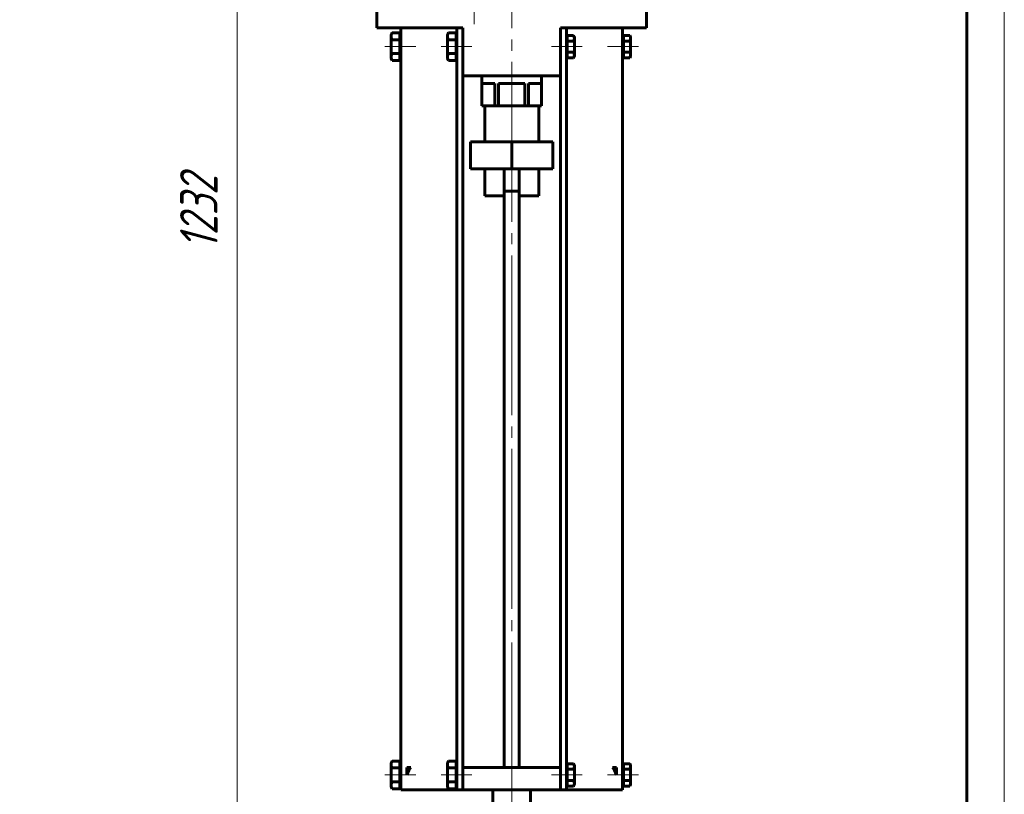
# Model space of a CAD drawing. Header units: millimetres. Extents: x -98 to 297, y 0 to 429.
# Tile 5 of 6: x 166 to 297, y 180 to 283. Entities that reach past the tile are written whole.
import ezdxf

# ---------------------------------------------------------------- set-up
doc = ezdxf.new("R2010")
doc.units = ezdxf.units.MM
for name, pattern in [('K5LT-1', [0]), ('K5LT_AXLED', [25.827431, 21.327431, -1.5, 1.5, -1.5]), ('K5LT_BASIC', [0]), ('K5LT_THIN', [0])]:
    doc.linetypes.add(name, pattern=pattern)
doc.layers.add('Системный слой', color=7, linetype='Continuous')
doc.layers.add('Системный слой (1)', color=7, linetype='Continuous', true_color=0x6c6c6c)
doc.styles.add('KDIMTEXTSTYLE', font='txt', dxfattribs={"width": 0.96, "oblique": 15, "height": 5})
doc.styles.add('KTEXTSTYLE', font='txt', dxfattribs={"width": 0.96, "height": 5})
doc.dimstyles.new('KDIMSTYLE (0.20)', dxfattribs={"dimtxt": 5, "dimasz": 1, "dimexe": 2, "dimexo": 0, "dimgap": 1, "dimtad": 1, "dimlfac": 5, "dimtxsty": 'KDIMTEXTSTYLE', "dimsah": 1, "dimcen": 0, "dimdle": 1, "dimadec": 0, "dimazin": 0, "dimtfac": 0.667, "dimtmove": 0, "dimatfit": 3, "dimfxl": 1, "dimtvp": 1, "dimtolj": 1, "dimtzin": 0, "dimarcsym": 0})

# ---------------------------------------------------------------- blocks, each defined once
blk = doc.blocks.new('D2')
at = {"layer": 'Системный слой (1)'}
for points in [[(67.19, 144.16), (67.84, 144.68), (62.83, 145.27), (67.52, 143.4)], [(134.55, 127.04), (129.87, 128.91), (130.19, 128.15), (129.54, 127.63)]]:
    blk.add_hatch(color=7, dxfattribs=at).paths.add_polyline_path(points)
at = {"layer": 'Системный слой (1)', "color": 7, "linetype": 'K5LT_THIN', "lineweight": 18, "true_color": 0xffffff}
for p, q in [((62.83, 145.27), (67.84, 144.68)), ((67.52, 143.4), (62.83, 145.27)), ((62.83, 145.27), (134.55, 127.04)), ((67.84, 144.68), (67.19, 144.16)), ((67.19, 144.16), (67.52, 143.4)), ((130.19, 128.15), (129.87, 128.91)), ((129.87, 128.91), (134.55, 127.04)), ((129.54, 127.63), (130.19, 128.15)), ((134.55, 127.04), (129.54, 127.63)), ((134.55, 127.04), (151.12, 122.82)), ((151.12, 122.82), (169.51, 122.82))]:
    blk.add_line(p, q, dxfattribs=at)
blk.add_arc((98.69, 136.15), 37, 162.6371, 172.0963, dxfattribs=at)
blk.add_arc((98.69, 136.15), 37, 162.6371, 172.0963, dxfattribs=at)
blk.add_wipeout([(153.12, 123.82), (153.12, 131.21), (166.93, 131.21), (166.93, 123.82)]).dxf.layer = 'Системный слой (1)'
at = {"layer": 'Системный слой (1)', "color": 7, "char_height": 5, "attachment_point": 1, "style": 'KTEXTSTYLE'}
for s, insert in [('\\fArial|b0|c204|p34;\\H5.0;\\W1.000;\\Q15;\\fGOST Type AU|b0|i0|c204|p34;\\Q15;\\W0.960;⌀', (153.12, 130.41)), ('\\fArial|b0|c204|p34;\\H5.0;\\W1.000;\\Q15;\\fGOST Type AU|b0|i0|c204|p34;\\Q15;\\W0.960;370', (156.43, 130.41))]:
    blk.add_mtext(s, dxfattribs=dict(at, insert=insert))
blk = doc.blocks.new('KDIMARROW_01')
at = {"layer": 'Системный слой'}
blk.add_hatch(color=0, dxfattribs=at).paths.add_polyline_path([(0, 0), (-5, 0.66), (-4.5, 0), (-5, -0.66)])
at = {"layer": 'Системный слой', "color": 0, "linetype": 'K5LT_THIN', "lineweight": 18}
for p, q in [((-4.5, 0), (-5, 0.66)), ((-5, 0.66), (0, 0)), ((0, 0), (-5, -0.66)), ((-5, -0.66), (-4.5, 0))]:
    blk.add_line(p, q, dxfattribs=at)
at = {"layer": 'Системный слой (1)', "color": 0, "linetype": 'K5LT_THIN', "lineweight": 18}
blk.add_line((98.69, 136.15), (98.49, 136.15), dxfattribs=at)
blk = doc.blocks.new('D3')
at = {"layer": 'Системный слой (1)'}
for points in [[(78.4, 150.77), (73.89, 153.04), (77.66, 149.68), (77.61, 150.51)], [(123.49, 119.27), (119.73, 122.63), (119.77, 121.8), (118.98, 121.54)]]:
    blk.add_hatch(color=7, dxfattribs=at).paths.add_polyline_path(points)
at = {"layer": 'Системный слой (1)', "color": 7, "linetype": 'K5LT_THIN', "lineweight": 18, "true_color": 0xffffff}
for p, q in [((73.89, 153.04), (78.4, 150.77)), ((77.66, 149.68), (73.89, 153.04)), ((73.89, 153.04), (123.49, 119.27)), ((78.4, 150.77), (77.61, 150.51)), ((77.61, 150.51), (77.66, 149.68)), ((119.77, 121.8), (119.73, 122.63)), ((119.73, 122.63), (123.49, 119.27)), ((118.98, 121.54), (119.77, 121.8)), ((123.49, 119.27), (118.98, 121.54)), ((123.49, 119.27), (137.7, 109.59)), ((137.7, 109.59), (159.13, 109.59))]:
    blk.add_line(p, q, dxfattribs=at)
blk.add_wipeout([(139.7, 110.59), (139.7, 117.97), (156.43, 117.97), (156.43, 110.59)]).dxf.layer = 'Системный слой (1)'
at = {"layer": 'Системный слой (1)', "color": 7, "insert": (139.7, 117.18), "char_height": 5, "attachment_point": 1, "style": 'KTEXTSTYLE'}
blk.add_mtext('\\fArial|b0|c204|p34;\\H5.0;\\W1.000;\\Q15;\\fGOST Type AU|b0|i0|c204|p34;\\Q15;\\W0.960;DN300', dxfattribs=at)
blk = doc.blocks.new('D5')
at = {"layer": 'Системный слой (1)'}
for points in [[(131.97, 157.45), (135.77, 160.76), (131.24, 158.54), (132.02, 158.27)], [(61.61, 111.55), (66.14, 113.77), (65.36, 114.04), (65.41, 114.86)]]:
    blk.add_hatch(color=7, dxfattribs=at).paths.add_polyline_path(points)
at = {"layer": 'Системный слой (1)', "color": 7, "linetype": 'K5LT_THIN', "lineweight": 18, "true_color": 0xffffff}
for p, q in [((135.77, 160.76), (146.11, 167.62)), ((146.11, 167.62), (164.1, 167.62)), ((61.61, 111.55), (135.77, 160.76)), ((131.24, 158.54), (135.77, 160.76)), ((135.77, 160.76), (131.97, 157.45)), ((132.02, 158.27), (131.24, 158.54)), ((131.97, 157.45), (132.02, 158.27)), ((61.61, 111.55), (65.41, 114.86)), ((65.41, 114.86), (65.36, 114.04)), ((66.14, 113.77), (61.61, 111.55)), ((65.36, 114.04), (66.14, 113.77))]:
    blk.add_line(p, q, dxfattribs=at)
blk.add_wipeout([(148.11, 168.62), (148.11, 176), (161.54, 176), (161.54, 168.62)]).dxf.layer = 'Системный слой (1)'
at = {"layer": 'Системный слой (1)', "color": 7, "char_height": 5, "attachment_point": 1, "style": 'KTEXTSTYLE'}
for s, insert in [('\\fArial|b0|c204|p34;\\H5.0;\\W1.000;\\Q15;\\fGOST Type AU|b0|i0|c204|p34;\\Q15;\\W0.960;⌀', (148.11, 175.21)), ('\\fArial|b0|c204|p34;\\H5.0;\\W1.000;\\Q15;\\fGOST Type AU|b0|i0|c204|p34;\\Q15;\\W0.960;445', (151.41, 175.21))]:
    blk.add_mtext(s, dxfattribs=dict(at, insert=insert))
blk = doc.blocks.new('U21')
at = {"layer": 'Системный слой (1)', "color": 30, "linetype": 'K5LT_AXLED', "lineweight": 18, "true_color": 0xff8000}
for q in [(226.29, 291.85), (221.79, 287.35), (230.79, 287.35), (226.29, 282.85)]:
    blk.add_line((226.29, 287.35), q, dxfattribs=at)
blk = doc.blocks.new('D8')
at = {"layer": 'Системный слой (1)'}
for points in [[(195.32, 377.55), (194.66, 382.55), (194, 377.55), (194.66, 378.05)], [(194.66, 136.15), (195.32, 141.15), (194.66, 140.65), (194, 141.15)]]:
    blk.add_hatch(color=7, dxfattribs=at).paths.add_polyline_path(points)
at = {"layer": 'Системный слой (1)', "color": 7, "linetype": 'K5LT_THIN', "lineweight": 18, "true_color": 0xffffff}
for p, q in [((215.29, 382.55), (192.66, 382.55)), ((194, 377.55), (194.66, 382.55)), ((194.66, 382.55), (195.32, 377.55)), ((194.66, 382.55), (194.66, 136.15)), ((194.66, 378.05), (194, 377.55)), ((195.32, 377.55), (194.66, 378.05)), ((194.66, 136.15), (194, 141.15)), ((194, 141.15), (194.66, 140.65)), ((194.66, 140.65), (195.32, 141.15)), ((195.32, 141.15), (194.66, 136.15)), ((226.19, 136.15), (192.66, 136.15))]:
    blk.add_line(p, q, dxfattribs=at)
blk.add_wipeout([(193.66, 252.76), (186.28, 252.76), (186.28, 265.43), (193.66, 265.43)]).dxf.layer = 'Системный слой (1)'
at = {"layer": 'Системный слой (1)', "color": 7, "insert": (187.07, 252.76), "char_height": 5, "attachment_point": 1, "rotation": 90, "style": 'KTEXTSTYLE'}
blk.add_mtext('\\fArial|b0|c204|p34;\\H5.0;\\W1.000;\\Q15;\\fGOST Type AU|b0|i0|c204|p34;\\Q15;\\W0.960;1232', dxfattribs=at)
blk = doc.blocks.new('U25')
at = {"color": 7, "linetype": 'K5LT_THIN', "lineweight": 18, "true_color": 0xffffff}
blk.add_line((297, 420), (297, 0), dxfattribs=at)
at = {"color": 143, "linetype": 'K5LT_BASIC', "lineweight": 60, "true_color": 0x33acca}
blk.add_line((292, 415), (292, 5), dxfattribs=at)

msp = doc.modelspace()

# ---------------------------------------------------------------- linework, layer by layer
at = {"layer": 'Системный слой (1)', "color": 143, "linetype": 'K5LT_BASIC', "lineweight": 60, "true_color": 0x33acca}
for p, q in [((213.2943, 282.355), (213.2943, 292.355)), ((249.2943, 282.355), (249.2943, 292.355)), ((215.2943, 282.355), (213.2943, 282.355)), ((215.2943, 282.355), (223.9943, 282.355)), ((223.9943, 282.355), (224.7943, 282.355)), ((238.5943, 282.355), (237.7943, 282.355)), ((238.5943, 282.355), (247.2943, 282.355)), ((249.2943, 282.355), (247.2943, 282.355)), ((215.3572, 281.7025), (215.2143, 281.455)), ((215.2143, 281.455), (215.2143, 281.2406)), ((215.2143, 281.2406), (215.2143, 279.855)), ((216.3743, 281.7025), (215.3572, 281.7025)), ((216.3743, 281.7025), (216.3743, 281.2406)), ((216.4943, 281.455), (216.3743, 281.455)), ((216.3743, 281.2406), (216.3743, 280.7787)), ((222.8572, 281.7025), (222.7143, 281.455)), ((222.7143, 281.455), (222.7143, 281.2406)), ((222.7143, 281.2406), (222.7143, 279.855)), ((223.8743, 281.7025), (222.8572, 281.7025)), ((223.8743, 281.7025), (223.8743, 281.2406)), ((223.9943, 281.455), (223.8743, 281.455)), ((223.8743, 281.2406), (223.8743, 280.7787)), ((238.5943, 281.155), (238.7143, 281.155)), ((238.7143, 281.3561), (238.7143, 280.9808)), ((238.7143, 281.3561), (239.5382, 281.3561)), ((239.5382, 281.3561), (239.6543, 281.155)), ((239.6543, 281.155), (239.6543, 280.9808)), ((246.0943, 281.155), (246.2143, 281.155)), ((246.2143, 281.3561), (246.2143, 280.9808)), ((246.2143, 281.3561), (247.0382, 281.3561)), ((247.0382, 281.3561), (247.1543, 281.155)), ((247.1543, 281.155), (247.1543, 280.9808)), ((215.2143, 279.855), (215.2143, 278.4693)), ((216.3743, 280.7787), (215.3572, 280.7787)), ((216.3743, 280.7787), (216.3743, 279.855)), ((216.3743, 279.855), (216.3743, 278.9312)), ((222.7143, 279.855), (222.7143, 278.4693)), ((223.8743, 280.7787), (222.8572, 280.7787)), ((223.8743, 280.7787), (223.8743, 279.855)), ((223.8743, 279.855), (223.8743, 278.9312)), ((238.7143, 280.9808), (238.7143, 280.6055)), ((238.7143, 280.6055), (238.7143, 279.855)), ((238.7143, 280.6055), (239.5382, 280.6055)), ((238.7143, 279.855), (238.7143, 279.1044)), ((239.6543, 280.9808), (239.6543, 279.855)), ((239.6543, 279.855), (239.6543, 278.7292)), ((246.2143, 280.9808), (246.2143, 280.6055)), ((246.2143, 280.6055), (246.2143, 279.855)), ((246.2143, 280.6055), (247.0382, 280.6055)), ((246.2143, 279.855), (246.2143, 279.1044)), ((247.1543, 280.9808), (247.1543, 279.855)), ((247.1543, 279.855), (247.1543, 278.7292)), ((215.2143, 278.4693), (215.2143, 278.255)), ((216.3743, 278.9312), (215.3572, 278.9312)), ((216.3743, 278.9312), (216.3743, 278.4693)), ((216.3743, 278.4693), (216.3743, 278.0075)), ((222.7143, 278.4693), (222.7143, 278.255)), ((223.8743, 278.9312), (222.8572, 278.9312)), ((223.8743, 278.9312), (223.8743, 278.4693)), ((223.8743, 278.4693), (223.8743, 278.0075)), ((238.5943, 278.555), (238.7143, 278.555)), ((238.7143, 279.1044), (239.5382, 279.1044)), ((238.7143, 279.1044), (238.7143, 278.7292)), ((238.7143, 278.7292), (238.7143, 278.3539)), ((239.5382, 278.3539), (239.6543, 278.555)), ((239.6543, 278.7292), (239.6543, 278.555)), ((246.0943, 278.555), (246.2143, 278.555)), ((246.2143, 279.1044), (246.2143, 278.7292)), ((246.2143, 279.1044), (247.0382, 279.1044)), ((246.2143, 278.7292), (246.2143, 278.3539)), ((247.0382, 278.3539), (247.1543, 278.555)), ((247.1543, 278.7292), (247.1543, 278.555)), ((215.3572, 278.0075), (215.2143, 278.255)), ((216.3743, 278.0075), (215.3572, 278.0075)), ((216.4943, 278.255), (216.3743, 278.255)), ((222.8572, 278.0075), (222.7143, 278.255)), ((223.8743, 278.0075), (222.8572, 278.0075)), ((223.9943, 278.255), (223.8743, 278.255)), ((238.7143, 278.3539), (239.5382, 278.3539)), ((246.2143, 278.3539), (247.0382, 278.3539)), ((224.7943, 275.955), (237.7943, 275.955)), ((227.2943, 271.955), (227.2943, 275.955)), ((235.2943, 271.955), (235.2943, 275.955)), ((227.3048, 271.955), (227.3048, 274.955)), ((227.3048, 274.955), (229.0484, 274.955)), ((229.0484, 271.955), (229.0484, 274.955)), ((229.5507, 274.955), (231.2943, 274.955)), ((229.5507, 271.955), (229.5507, 274.955)), ((231.2943, 274.955), (233.0378, 274.955)), ((233.0378, 271.955), (233.0378, 274.955)), ((233.5402, 274.955), (235.2837, 274.955)), ((233.5402, 271.955), (233.5402, 274.955)), ((235.2837, 271.955), (235.2837, 274.955)), ((227.2943, 271.955), (227.3048, 271.955)), ((227.3048, 271.955), (228.1766, 271.955)), ((227.6943, 267.155), (227.6943, 271.955)), ((228.1766, 271.955), (229.0484, 271.955)), ((229.0484, 271.955), (229.5507, 271.955)), ((229.5507, 271.955), (231.2943, 271.955)), ((231.2943, 271.955), (233.0378, 271.955)), ((233.0378, 271.955), (233.5402, 271.955)), ((233.5402, 271.955), (234.412, 271.955)), ((234.412, 271.955), (235.2837, 271.955)), ((234.8943, 267.155), (234.8943, 271.955)), ((235.2837, 271.955), (235.2943, 271.955)), ((225.7943, 263.555), (225.7943, 267.155)), ((225.7943, 267.155), (231.2943, 267.155)), ((231.2943, 263.555), (231.2943, 267.155)), ((231.2943, 267.155), (236.7943, 267.155)), ((236.7943, 263.555), (236.7943, 267.155)), ((225.7943, 263.555), (231.2943, 263.555)), ((227.6943, 259.955), (227.6943, 263.555)), ((230.2943, 260.555), (230.2943, 263.555)), ((231.2943, 263.555), (236.7943, 263.555)), ((232.2943, 260.555), (232.2943, 263.555)), ((234.8943, 259.955), (234.8943, 263.555)), ((232.2943, 260.555), (230.2943, 260.555)), ((227.6943, 259.955), (230.2943, 259.955)), ((232.2943, 259.955), (234.8943, 259.955))]:
    msp.add_line(p, q, dxfattribs=at)
at = {"layer": 'Системный слой (1)', "color": 30, "linetype": 'K5LT_AXLED', "lineweight": 18, "true_color": 0xff8000}
for p, q in [((225.9943, 279.855), (221.8743, 279.855)), ((240.7143, 279.855), (236.5943, 279.855)), ((248.2143, 279.855), (244.0943, 279.855))]:
    msp.add_line(p, q, dxfattribs=at)
at = {"layer": 'Системный слой (1)', "color": 143, "linetype": 'K5LT_BASIC', "lineweight": 60, "true_color": 0x33acca}
for points, knots in [([(215.3572, 281.7025), (215.3382, 281.6696), (215.301, 281.5997), (215.2615, 281.5048), (215.2354, 281.4176), (215.2206, 281.3437), (215.215, 281.2844), (215.2143, 281.2505), (215.2143, 281.2406)], [0, 0, 0, 0, 1.97363156, 4.15995945, 5.5817399, 7.04511177, 8.43464385, 9, 9, 9, 9]), ([(215.2143, 281.2406), (215.2143, 281.2123), (215.2176, 281.1576), (215.2325, 281.0743), (215.2541, 281), (215.2921, 280.9001), (215.3278, 280.8296), (215.3572, 280.7787)], [0, 0, 0, 0, 1.44740223, 2.79972062, 4.28007379, 5.29108611, 8, 8, 8, 8]), ([(222.8572, 281.7025), (222.8382, 281.6696), (222.801, 281.5997), (222.7615, 281.5048), (222.7354, 281.4176), (222.7206, 281.3437), (222.715, 281.2844), (222.7143, 281.2505), (222.7143, 281.2406)], [0, 0, 0, 0, 1.97363156, 4.15995945, 5.5817399, 7.04511177, 8.43464385, 9, 9, 9, 9]), ([(222.7143, 281.2406), (222.7143, 281.2123), (222.7176, 281.1576), (222.7325, 281.0743), (222.7541, 281), (222.7921, 280.9001), (222.8278, 280.8296), (222.8572, 280.7787)], [0, 0, 0, 0, 1.44740223, 2.79972062, 4.28007379, 5.29108611, 8, 8, 8, 8]), ([(239.5382, 281.3561), (239.5536, 281.3293), (239.5766, 281.2861), (239.6035, 281.2253), (239.6212, 281.1777), (239.6357, 281.1286), (239.6472, 281.0761), (239.6532, 281.0255), (239.6543, 280.9928), (239.6543, 280.9808)], [0, 0, 0, 0, 2.19292398, 3.51825832, 4.90426476, 6.00979902, 7.4227334, 9.05858362, 10, 10, 10, 10]), ([(247.0382, 281.3561), (247.0536, 281.3293), (247.0766, 281.2861), (247.1035, 281.2253), (247.1212, 281.1777), (247.1357, 281.1286), (247.1472, 281.0761), (247.1532, 281.0255), (247.1543, 280.9928), (247.1543, 280.9808)], [0, 0, 0, 0, 2.19292398, 3.51825832, 4.90426476, 6.00979902, 7.4227334, 9.05858362, 10, 10, 10, 10]), ([(239.6543, 280.9808), (239.6543, 280.9578), (239.6515, 280.9134), (239.6395, 280.8457), (239.6224, 280.7869), (239.5918, 280.7057), (239.5629, 280.6484), (239.5382, 280.6055)], [0, 0, 0, 0, 1.44740223, 2.79972062, 4.28007379, 5.18836903, 8, 8, 8, 8]), ([(247.1543, 280.9808), (247.1543, 280.9578), (247.1515, 280.9134), (247.1395, 280.8457), (247.1224, 280.7869), (247.0918, 280.7057), (247.0629, 280.6484), (247.0382, 280.6055)], [0, 0, 0, 0, 1.44740223, 2.79972062, 4.28007379, 5.18836903, 8, 8, 8, 8]), ([(215.3572, 278.9312), (215.3382, 278.8983), (215.301, 278.8284), (215.2615, 278.7335), (215.2354, 278.6464), (215.2206, 278.5725), (215.215, 278.5131), (215.2143, 278.4792), (215.2143, 278.4693)], [0, 0, 0, 0, 1.97363156, 4.15995945, 5.5817399, 7.04511177, 8.43464385, 9, 9, 9, 9]), ([(215.2143, 278.4693), (215.2143, 278.441), (215.2176, 278.3863), (215.2325, 278.303), (215.2541, 278.2287), (215.2921, 278.1288), (215.3278, 278.0583), (215.3572, 278.0075)], [0, 0, 0, 0, 1.44740223, 2.79972062, 4.28007379, 5.29108611, 8, 8, 8, 8]), ([(222.8572, 278.9312), (222.8382, 278.8983), (222.801, 278.8284), (222.7615, 278.7335), (222.7354, 278.6464), (222.7206, 278.5725), (222.715, 278.5131), (222.7143, 278.4792), (222.7143, 278.4693)], [0, 0, 0, 0, 1.97363156, 4.15995945, 5.5817399, 7.04511177, 8.43464385, 9, 9, 9, 9]), ([(222.7143, 278.4693), (222.7143, 278.441), (222.7176, 278.3863), (222.7325, 278.303), (222.7541, 278.2287), (222.7921, 278.1288), (222.8278, 278.0583), (222.8572, 278.0075)], [0, 0, 0, 0, 1.44740223, 2.79972062, 4.28007379, 5.29108611, 8, 8, 8, 8]), ([(239.5382, 279.1044), (239.5536, 279.0777), (239.5766, 279.0345), (239.6035, 278.9737), (239.6212, 278.926), (239.6357, 278.8769), (239.6472, 278.8245), (239.6532, 278.7739), (239.6543, 278.7411), (239.6543, 278.7292)], [0, 0, 0, 0, 2.19292398, 3.51825832, 4.90426476, 6.00979902, 7.4227334, 9.05858362, 10, 10, 10, 10]), ([(239.6543, 278.7292), (239.6543, 278.7061), (239.6515, 278.6617), (239.6395, 278.594), (239.6224, 278.5352), (239.5918, 278.4541), (239.5629, 278.3968), (239.5382, 278.3539)], [0, 0, 0, 0, 1.44740223, 2.79972062, 4.28007379, 5.18836903, 8, 8, 8, 8]), ([(247.0382, 279.1044), (247.0536, 279.0777), (247.0766, 279.0345), (247.1035, 278.9737), (247.1212, 278.926), (247.1357, 278.8769), (247.1472, 278.8245), (247.1532, 278.7739), (247.1543, 278.7411), (247.1543, 278.7292)], [0, 0, 0, 0, 2.19292398, 3.51825832, 4.90426476, 6.00979902, 7.4227334, 9.05858362, 10, 10, 10, 10]), ([(247.1543, 278.7292), (247.1543, 278.7061), (247.1515, 278.6617), (247.1395, 278.594), (247.1224, 278.5352), (247.0918, 278.4541), (247.0629, 278.3968), (247.0382, 278.3539)], [0, 0, 0, 0, 1.44740223, 2.79972062, 4.28007379, 5.18836903, 8, 8, 8, 8])]:
    msp.add_open_spline(points, degree=3, knots=knots, dxfattribs=at)
at = {"layer": 'Системный слой (1)', "color": 7, "linetype": 'K5LT-1'}
for points, knots in [([(215.3572, 280.7787), (215.3515, 280.7592), (215.3372, 280.7082), (215.3113, 280.6098), (215.2795, 280.4726), (215.2528, 280.329), (215.2342, 280.1952), (215.2247, 280.1009), (215.2193, 280.0254), (215.2164, 279.9686), (215.2147, 279.9117), (215.2143, 279.8739), (215.2143, 279.855)], [0, 0, 0, 0, 1.43286195, 3.72544107, 7.16430976, 11.33828068, 14.00371051, 16.66914034, 18.00185526, 19.33457017, 20.66728509, 22, 22, 22, 22]), ([(215.2143, 279.855), (215.2143, 279.8292), (215.215, 279.7776), (215.2182, 279.7), (215.2236, 279.6226), (215.2329, 279.526), (215.2483, 279.4105), (215.2755, 279.2561), (215.3116, 279.0961), (215.3426, 278.9817), (215.3572, 278.9312)], [0, 0, 0, 0, 1.81846407, 3.63692813, 5.4553922, 7.27385627, 10.46569137, 13.65752648, 18.30421618, 22, 22, 22, 22]), ([(222.8572, 280.7787), (222.8515, 280.7592), (222.8372, 280.7082), (222.8113, 280.6098), (222.7795, 280.4726), (222.7528, 280.329), (222.7342, 280.1952), (222.7247, 280.1009), (222.7193, 280.0254), (222.7164, 279.9686), (222.7147, 279.9117), (222.7143, 279.8739), (222.7143, 279.855)], [0, 0, 0, 0, 1.43286195, 3.72544107, 7.16430976, 11.33828068, 14.00371051, 16.66914034, 18.00185526, 19.33457017, 20.66728509, 22, 22, 22, 22]), ([(222.7143, 279.855), (222.7143, 279.8292), (222.715, 279.7776), (222.7182, 279.7), (222.7236, 279.6226), (222.7329, 279.526), (222.7483, 279.4105), (222.7755, 279.2561), (222.8116, 279.0961), (222.8426, 278.9817), (222.8572, 278.9312)], [0, 0, 0, 0, 1.81846407, 3.63692813, 5.4553922, 7.27385627, 10.46569137, 13.65752648, 18.30421618, 22, 22, 22, 22]), ([(239.5382, 280.6055), (239.5427, 280.5896), (239.5544, 280.5482), (239.5755, 280.4682), (239.6013, 280.3568), (239.6229, 280.2401), (239.6381, 280.1314), (239.6458, 280.0548), (239.6502, 279.9934), (239.6525, 279.9473), (239.654, 279.9011), (239.6543, 279.8703), (239.6543, 279.855)], [0, 0, 0, 0, 1.43286195, 3.72544107, 7.16430976, 11.33828068, 14.00371051, 16.66914034, 18.00185526, 19.33457017, 20.66728509, 22, 22, 22, 22]), ([(239.6543, 279.855), (239.6543, 279.8341), (239.6537, 279.7921), (239.651, 279.729), (239.6467, 279.6662), (239.6391, 279.5877), (239.6266, 279.4938), (239.6045, 279.3684), (239.5752, 279.2384), (239.55, 279.1454), (239.5382, 279.1044)], [0, 0, 0, 0, 1.81846407, 3.63692813, 5.4553922, 7.27385627, 10.46569137, 13.65752648, 18.30421618, 22, 22, 22, 22]), ([(247.0382, 280.6055), (247.0427, 280.5896), (247.0544, 280.5482), (247.0755, 280.4682), (247.1013, 280.3568), (247.1229, 280.2401), (247.1381, 280.1314), (247.1458, 280.0548), (247.1502, 279.9934), (247.1525, 279.9473), (247.154, 279.9011), (247.1543, 279.8703), (247.1543, 279.855)], [0, 0, 0, 0, 1.43286195, 3.72544107, 7.16430976, 11.33828068, 14.00371051, 16.66914034, 18.00185526, 19.33457017, 20.66728509, 22, 22, 22, 22]), ([(247.1543, 279.855), (247.1543, 279.8341), (247.1537, 279.7921), (247.151, 279.729), (247.1467, 279.6662), (247.1391, 279.5877), (247.1266, 279.4938), (247.1045, 279.3684), (247.0752, 279.2384), (247.05, 279.1454), (247.0382, 279.1044)], [0, 0, 0, 0, 1.81846407, 3.63692813, 5.4553922, 7.27385627, 10.46569137, 13.65752648, 18.30421618, 22, 22, 22, 22])]:
    msp.add_open_spline(points, degree=3, knots=knots, dxfattribs=at)

# ---------------------------------------------------------------- block references
at = {"layer": 'Системный слой (1)'}
msp.add_blockref('U21', (0, 0), dxfattribs=at)

# ---------------------------------------------------------------- dimensions: what is measured, and where the dimension line sits
at = {"layer": 'Системный слой (1)', "color": 7}
dim = msp.add_diameter_dim_2p(p1=(-80.6034, 181.7452), p2=(277.9857, 90.5648), dimstyle='KDIMSTYLE (0.20)', override={"dimtih": 1, "dimtoh": 1, "dimpost": '\\fGOST Type AU|b0|c204|p34;\\H5.0;\\W0.960;\\Q15;<>', "dimblk1": 'KDIMARROW_01', "dimblk2": 'KDIMARROW_01', "dimclrt": 7, "dimtol": 1, "dimtp": 0, "dimtm": 0, "dimtdec": 5, "dimtmove": 1, "dimatfit": 2, "dimtolj": 1}, dxfattribs=at)
dim.commit()
dim.dimension.update_dxf_attribs({"geometry": 'D2', "text_midpoint": (153.1189, 122.8239), "dimtype": 163})

# ---------------------------------------------------------------- next in the draw order: dimensions: what is measured, and where the dimension line sits
dim = msp.add_diameter_dim_2p(p1=(-25.2914, 220.5844), p2=(222.6737, 51.7256), dimstyle='KDIMSTYLE (0.20)', override={"dimtih": 1, "dimtoh": 1, "dimpost": '\\fGOST Type AU|b0|c204|p34;\\H5.0;\\W0.960;\\Q15;<>', "dimblk1": 'KDIMARROW_01', "dimblk2": 'KDIMARROW_01', "dimclrt": 7, "dimtol": 1, "dimtp": 0, "dimtm": 0, "dimtdec": 5, "dimtmove": 1, "dimatfit": 2, "dimtolj": 1}, dxfattribs=at)
dim.commit()
dim.dimension.update_dxf_attribs({"geometry": 'D3', "text_midpoint": (139.6987, 109.5917), "dimtype": 163})

# ---------------------------------------------------------------- next in the draw order: dimensions: what is measured, and where the dimension line sits
dim = msp.add_diameter_dim_2p(p1=(-86.7002, 13.1253), p2=(284.0825, 259.1847), dimstyle='KDIMSTYLE (0.20)', override={"dimtih": 1, "dimtoh": 1, "dimpost": '\\fGOST Type AU|b0|c204|p34;\\H5.0;\\W0.960;\\Q15;<>', "dimblk1": 'KDIMARROW_01', "dimblk2": 'KDIMARROW_01', "dimclrt": 7, "dimtol": 1, "dimtp": 0, "dimtm": 0, "dimtdec": 5, "dimtmove": 1, "dimatfit": 2, "dimtolj": 1}, dxfattribs=at)
dim.commit()
dim.dimension.update_dxf_attribs({"geometry": 'D5', "text_midpoint": (148.1071, 167.6212), "dimtype": 163})

# ---------------------------------------------------------------- next in the draw order: linework, layer by layer
at = {"layer": 'Системный слой (1)', "color": 30, "linetype": 'K5LT_AXLED', "lineweight": 18, "true_color": 0xff8000}
for p, q in [((231.2943, 101.5172), (231.2943, 384.555)), ((218.4943, 182.655), (214.3743, 182.655)), ((225.9943, 182.655), (221.8743, 182.655)), ((240.7143, 182.655), (236.5943, 182.655)), ((248.2143, 182.655), (244.0943, 182.655))]:
    msp.add_line(p, q, dxfattribs=at)
at = {"layer": 'Системный слой (1)', "color": 143, "linetype": 'K5LT_BASIC', "lineweight": 60, "true_color": 0x33acca}
for p, q in [((216.4943, 282.355), (216.4943, 180.655)), ((223.9943, 282.355), (223.9943, 180.655)), ((224.7943, 282.355), (224.7943, 183.655)), ((237.7943, 282.355), (237.7943, 183.655)), ((238.5943, 282.355), (238.5943, 180.655)), ((246.0943, 282.355), (246.0943, 180.655)), ((230.2943, 183.655), (230.2943, 260.555)), ((232.2943, 183.655), (232.2943, 260.555)), ((215.3572, 184.5025), (215.2143, 184.255)), ((215.2143, 184.255), (215.2143, 184.0406)), ((215.2143, 184.0406), (215.2143, 182.655)), ((216.3743, 184.5025), (215.3572, 184.5025)), ((216.3743, 184.5025), (216.3743, 184.0406)), ((216.4943, 184.255), (216.3743, 184.255)), ((216.3743, 184.0406), (216.3743, 183.5787)), ((222.8572, 184.5025), (222.7143, 184.255)), ((222.7143, 184.255), (222.7143, 184.0406)), ((222.7143, 184.0406), (222.7143, 182.655)), ((223.8743, 184.5025), (222.8572, 184.5025)), ((223.8743, 184.5025), (223.8743, 184.0406)), ((223.9943, 184.255), (223.8743, 184.255)), ((223.8743, 184.0406), (223.8743, 183.5787)), ((238.5943, 183.955), (238.7143, 183.955)), ((238.7143, 184.1561), (238.7143, 183.7808)), ((238.7143, 184.1561), (239.5382, 184.1561)), ((239.5382, 184.1561), (239.6543, 183.955)), ((239.6543, 183.955), (239.6543, 183.7808)), ((246.0943, 183.955), (246.2143, 183.955)), ((246.2143, 184.1561), (247.0382, 184.1561)), ((246.2143, 184.1561), (246.2143, 183.7808)), ((247.0382, 184.1561), (247.1543, 183.955)), ((247.1543, 183.955), (247.1543, 183.7808)), ((215.2143, 182.655), (215.2143, 181.2693)), ((216.3743, 183.5787), (215.3572, 183.5787)), ((216.3743, 183.5787), (216.3743, 182.655)), ((216.3743, 182.655), (216.3743, 181.7312)), ((217.2943, 182.6503), (217.2943, 183.655)), ((217.2943, 183.655), (217.8597, 183.655)), ((222.7143, 182.655), (222.7143, 181.2693)), ((223.8743, 183.5787), (222.8572, 183.5787)), ((223.8743, 183.5787), (223.8743, 182.655)), ((223.8743, 182.655), (223.8743, 181.7312)), ((224.7943, 180.655), (224.7943, 183.655)), ((224.7943, 183.655), (237.7943, 183.655)), ((237.7943, 180.655), (237.7943, 183.655)), ((238.7143, 183.7808), (238.7143, 183.4055)), ((238.7143, 183.4055), (239.5382, 183.4055)), ((238.7143, 183.4055), (238.7143, 182.655)), ((238.7143, 182.655), (238.7143, 181.9044)), ((239.6543, 183.7808), (239.6543, 182.655)), ((239.6543, 182.655), (239.6543, 181.5292)), ((244.7288, 183.655), (245.2943, 183.655)), ((245.2943, 182.6503), (245.2943, 183.655)), ((246.2143, 183.7808), (246.2143, 183.4055)), ((246.2143, 183.4055), (247.0382, 183.4055)), ((246.2143, 183.4055), (246.2143, 182.655)), ((246.2143, 182.655), (246.2143, 181.9044)), ((247.1543, 183.7808), (247.1543, 182.655)), ((247.1543, 182.655), (247.1543, 181.5292)), ((215.2143, 181.2693), (215.2143, 181.055)), ((216.3743, 181.7312), (215.3572, 181.7312)), ((216.3743, 181.7312), (216.3743, 181.2693)), ((216.3743, 181.2693), (216.3743, 180.8075)), ((222.7143, 181.2693), (222.7143, 181.055)), ((223.8743, 181.7312), (222.8572, 181.7312)), ((223.8743, 181.7312), (223.8743, 181.2693)), ((223.8743, 181.2693), (223.8743, 180.8075)), ((238.5943, 181.355), (238.7143, 181.355)), ((238.7143, 181.9044), (238.7143, 181.5292)), ((238.7143, 181.9044), (239.5382, 181.9044)), ((238.7143, 181.5292), (238.7143, 181.1539)), ((239.5382, 181.1539), (239.6543, 181.355)), ((239.6543, 181.5292), (239.6543, 181.355)), ((246.0943, 181.355), (246.2143, 181.355)), ((246.2143, 181.9044), (246.2143, 181.5292)), ((246.2143, 181.9044), (247.0382, 181.9044)), ((246.2143, 181.5292), (246.2143, 181.1539)), ((247.0382, 181.1539), (247.1543, 181.355)), ((247.1543, 181.5292), (247.1543, 181.355)), ((215.3572, 180.8075), (215.2143, 181.055)), ((216.3743, 180.8075), (215.3572, 180.8075)), ((216.4943, 181.055), (216.3743, 181.055)), ((218.2943, 180.655), (216.4943, 180.655)), ((223.7943, 180.655), (218.2943, 180.655)), ((222.8572, 180.8075), (222.7143, 181.055)), ((223.8743, 180.8075), (222.8572, 180.8075)), ((223.9943, 180.655), (223.7943, 180.655)), ((223.9943, 181.055), (223.8743, 181.055)), ((223.9943, 180.655), (224.7943, 180.655)), ((224.7943, 180.655), (237.7943, 180.655)), ((228.7943, 180.655), (228.7943, 150.6372)), ((233.7943, 180.655), (233.7943, 150.6372)), ((238.5943, 180.655), (237.7943, 180.655)), ((238.5943, 180.655), (238.7943, 180.655)), ((238.7143, 181.1539), (239.5382, 181.1539)), ((238.7943, 180.655), (244.2943, 180.655)), ((244.2943, 180.655), (246.0943, 180.655)), ((246.2143, 181.1539), (247.0382, 181.1539))]:
    msp.add_line(p, q, dxfattribs=at)
for centre, start_param, end_param in [((218.2943, 176.6376), 3.38541865, 3.73062362), ((244.2943, 176.6376), -3.73062362, -3.38541865)]:
    msp.add_ellipse(centre, major_axis=(0, -7.2313), ratio=0.24891952, start_param=start_param, end_param=end_param, dxfattribs=at)
for points, knots in [([(215.3572, 184.5025), (215.3382, 184.4696), (215.301, 184.3997), (215.2615, 184.3048), (215.2354, 184.2176), (215.2206, 184.1437), (215.215, 184.0844), (215.2143, 184.0505), (215.2143, 184.0406)], [0, 0, 0, 0, 1.97363156, 4.15995945, 5.5817399, 7.04511177, 8.43464385, 9, 9, 9, 9]), ([(215.2143, 184.0406), (215.2143, 184.0123), (215.2176, 183.9576), (215.2325, 183.8743), (215.2541, 183.8), (215.2921, 183.7001), (215.3278, 183.6296), (215.3572, 183.5787)], [0, 0, 0, 0, 1.44740223, 2.79972062, 4.28007379, 5.29108611, 8, 8, 8, 8]), ([(222.8572, 184.5025), (222.8382, 184.4696), (222.801, 184.3997), (222.7615, 184.3048), (222.7354, 184.2176), (222.7206, 184.1437), (222.715, 184.0844), (222.7143, 184.0505), (222.7143, 184.0406)], [0, 0, 0, 0, 1.97363156, 4.15995945, 5.5817399, 7.04511177, 8.43464385, 9, 9, 9, 9]), ([(222.7143, 184.0406), (222.7143, 184.0123), (222.7176, 183.9576), (222.7325, 183.8743), (222.7541, 183.8), (222.7921, 183.7001), (222.8278, 183.6296), (222.8572, 183.5787)], [0, 0, 0, 0, 1.44740223, 2.79972062, 4.28007379, 5.29108611, 8, 8, 8, 8]), ([(239.5382, 184.1561), (239.5536, 184.1293), (239.5766, 184.0861), (239.6035, 184.0253), (239.6212, 183.9777), (239.6357, 183.9286), (239.6472, 183.8761), (239.6532, 183.8255), (239.6543, 183.7928), (239.6543, 183.7808)], [0, 0, 0, 0, 2.19292398, 3.51825832, 4.90426476, 6.00979902, 7.4227334, 9.05858362, 10, 10, 10, 10]), ([(247.0382, 184.1561), (247.0536, 184.1293), (247.0766, 184.0861), (247.1035, 184.0253), (247.1212, 183.9777), (247.1357, 183.9286), (247.1472, 183.8761), (247.1532, 183.8255), (247.1543, 183.7928), (247.1543, 183.7808)], [0, 0, 0, 0, 2.19292398, 3.51825832, 4.90426476, 6.00979902, 7.4227334, 9.05858362, 10, 10, 10, 10]), ([(239.6543, 183.7808), (239.6543, 183.7578), (239.6515, 183.7134), (239.6395, 183.6457), (239.6224, 183.5869), (239.5918, 183.5057), (239.5629, 183.4484), (239.5382, 183.4055)], [0, 0, 0, 0, 1.44740223, 2.79972062, 4.28007379, 5.18836903, 8, 8, 8, 8]), ([(247.1543, 183.7808), (247.1543, 183.7578), (247.1515, 183.7134), (247.1395, 183.6457), (247.1224, 183.5869), (247.0918, 183.5057), (247.0629, 183.4484), (247.0382, 183.4055)], [0, 0, 0, 0, 1.44740223, 2.79972062, 4.28007379, 5.18836903, 8, 8, 8, 8]), ([(215.3572, 181.7312), (215.3382, 181.6983), (215.301, 181.6284), (215.2615, 181.5335), (215.2354, 181.4464), (215.2206, 181.3725), (215.215, 181.3131), (215.2143, 181.2792), (215.2143, 181.2693)], [0, 0, 0, 0, 1.97363156, 4.15995945, 5.5817399, 7.04511177, 8.43464385, 9, 9, 9, 9]), ([(215.2143, 181.2693), (215.2143, 181.241), (215.2176, 181.1863), (215.2325, 181.103), (215.2541, 181.0287), (215.2921, 180.9288), (215.3278, 180.8583), (215.3572, 180.8075)], [0, 0, 0, 0, 1.44740223, 2.79972062, 4.28007379, 5.29108611, 8, 8, 8, 8]), ([(222.8572, 181.7312), (222.8382, 181.6983), (222.801, 181.6284), (222.7615, 181.5335), (222.7354, 181.4464), (222.7206, 181.3725), (222.715, 181.3131), (222.7143, 181.2792), (222.7143, 181.2693)], [0, 0, 0, 0, 1.97363156, 4.15995945, 5.5817399, 7.04511177, 8.43464385, 9, 9, 9, 9]), ([(222.7143, 181.2693), (222.7143, 181.241), (222.7176, 181.1863), (222.7325, 181.103), (222.7541, 181.0287), (222.7921, 180.9288), (222.8278, 180.8583), (222.8572, 180.8075)], [0, 0, 0, 0, 1.44740223, 2.79972062, 4.28007379, 5.29108611, 8, 8, 8, 8]), ([(239.5382, 181.9044), (239.5536, 181.8777), (239.5766, 181.8345), (239.6035, 181.7737), (239.6212, 181.726), (239.6357, 181.6769), (239.6472, 181.6245), (239.6532, 181.5739), (239.6543, 181.5411), (239.6543, 181.5292)], [0, 0, 0, 0, 2.19292398, 3.51825832, 4.90426476, 6.00979902, 7.4227334, 9.05858362, 10, 10, 10, 10]), ([(239.6543, 181.5292), (239.6543, 181.5061), (239.6515, 181.4617), (239.6395, 181.394), (239.6224, 181.3352), (239.5918, 181.2541), (239.5629, 181.1968), (239.5382, 181.1539)], [0, 0, 0, 0, 1.44740223, 2.79972062, 4.28007379, 5.18836903, 8, 8, 8, 8]), ([(247.0382, 181.9044), (247.0536, 181.8777), (247.0766, 181.8345), (247.1035, 181.7737), (247.1212, 181.726), (247.1357, 181.6769), (247.1472, 181.6245), (247.1532, 181.5739), (247.1543, 181.5411), (247.1543, 181.5292)], [0, 0, 0, 0, 2.19292398, 3.51825832, 4.90426476, 6.00979902, 7.4227334, 9.05858362, 10, 10, 10, 10]), ([(247.1543, 181.5292), (247.1543, 181.5061), (247.1515, 181.4617), (247.1395, 181.394), (247.1224, 181.3352), (247.0918, 181.2541), (247.0629, 181.1968), (247.0382, 181.1539)], [0, 0, 0, 0, 1.44740223, 2.79972062, 4.28007379, 5.18836903, 8, 8, 8, 8])]:
    msp.add_open_spline(points, degree=3, knots=knots, dxfattribs=at)
at = {"layer": 'Системный слой (1)', "color": 7, "linetype": 'K5LT-1'}
for points, knots in [([(215.3572, 183.5787), (215.3515, 183.5592), (215.3372, 183.5082), (215.3113, 183.4098), (215.2795, 183.2726), (215.2528, 183.129), (215.2342, 182.9952), (215.2247, 182.9009), (215.2193, 182.8254), (215.2164, 182.7686), (215.2147, 182.7117), (215.2143, 182.6739), (215.2143, 182.655)], [0, 0, 0, 0, 1.43286195, 3.72544107, 7.16430976, 11.33828068, 14.00371051, 16.66914034, 18.00185526, 19.33457017, 20.66728509, 22, 22, 22, 22]), ([(215.2143, 182.655), (215.2143, 182.6292), (215.215, 182.5776), (215.2182, 182.5), (215.2236, 182.4226), (215.2329, 182.326), (215.2483, 182.2105), (215.2755, 182.0561), (215.3116, 181.8961), (215.3426, 181.7817), (215.3572, 181.7312)], [0, 0, 0, 0, 1.81846407, 3.63692813, 5.4553922, 7.27385627, 10.46569137, 13.65752648, 18.30421618, 22, 22, 22, 22]), ([(222.8572, 183.5787), (222.8515, 183.5592), (222.8372, 183.5082), (222.8113, 183.4098), (222.7795, 183.2726), (222.7528, 183.129), (222.7342, 182.9952), (222.7247, 182.9009), (222.7193, 182.8254), (222.7164, 182.7686), (222.7147, 182.7117), (222.7143, 182.6739), (222.7143, 182.655)], [0, 0, 0, 0, 1.43286195, 3.72544107, 7.16430976, 11.33828068, 14.00371051, 16.66914034, 18.00185526, 19.33457017, 20.66728509, 22, 22, 22, 22]), ([(222.7143, 182.655), (222.7143, 182.6292), (222.715, 182.5776), (222.7182, 182.5), (222.7236, 182.4226), (222.7329, 182.326), (222.7483, 182.2105), (222.7755, 182.0561), (222.8116, 181.8961), (222.8426, 181.7817), (222.8572, 181.7312)], [0, 0, 0, 0, 1.81846407, 3.63692813, 5.4553922, 7.27385627, 10.46569137, 13.65752648, 18.30421618, 22, 22, 22, 22]), ([(239.5382, 183.4055), (239.5427, 183.3896), (239.5544, 183.3482), (239.5755, 183.2682), (239.6013, 183.1568), (239.6229, 183.0401), (239.6381, 182.9314), (239.6458, 182.8548), (239.6502, 182.7934), (239.6525, 182.7473), (239.654, 182.7011), (239.6543, 182.6703), (239.6543, 182.655)], [0, 0, 0, 0, 1.43286195, 3.72544107, 7.16430976, 11.33828068, 14.00371051, 16.66914034, 18.00185526, 19.33457017, 20.66728509, 22, 22, 22, 22]), ([(239.6543, 182.655), (239.6543, 182.6341), (239.6537, 182.5921), (239.651, 182.529), (239.6467, 182.4662), (239.6391, 182.3877), (239.6266, 182.2938), (239.6045, 182.1684), (239.5752, 182.0384), (239.55, 181.9454), (239.5382, 181.9044)], [0, 0, 0, 0, 1.81846407, 3.63692813, 5.4553922, 7.27385627, 10.46569137, 13.65752648, 18.30421618, 22, 22, 22, 22]), ([(247.0382, 183.4055), (247.0427, 183.3896), (247.0544, 183.3482), (247.0755, 183.2682), (247.1013, 183.1568), (247.1229, 183.0401), (247.1381, 182.9314), (247.1458, 182.8548), (247.1502, 182.7934), (247.1525, 182.7473), (247.154, 182.7011), (247.1543, 182.6703), (247.1543, 182.655)], [0, 0, 0, 0, 1.43286195, 3.72544107, 7.16430976, 11.33828068, 14.00371051, 16.66914034, 18.00185526, 19.33457017, 20.66728509, 22, 22, 22, 22]), ([(247.1543, 182.655), (247.1543, 182.6341), (247.1537, 182.5921), (247.151, 182.529), (247.1467, 182.4662), (247.1391, 182.3877), (247.1266, 182.2938), (247.1045, 182.1684), (247.0752, 182.0384), (247.05, 181.9454), (247.0382, 181.9044)], [0, 0, 0, 0, 1.81846407, 3.63692813, 5.4553922, 7.27385627, 10.46569137, 13.65752648, 18.30421618, 22, 22, 22, 22])]:
    msp.add_open_spline(points, degree=3, knots=knots, dxfattribs=at)

# ---------------------------------------------------------------- next in the draw order: dimensions: what is measured, and where the dimension line sits
at = {"layer": 'Системный слой (1)', "color": 7}
dim = msp.add_linear_dim(base=(194.6576, 382.555), p1=(226.1943, 136.155), p2=(215.2943, 382.555), angle=90, dimstyle='KDIMSTYLE (0.20)', override={"dimexo": 0, "dimpost": '\\fGOST Type AU|b0|c204|p34;\\H5.0;\\W0.960;\\Q15;<>', "dimblk1": 'KDIMARROW_01', "dimblk2": 'KDIMARROW_01', "dimse1": 0, "dimse2": 0, "dimclrt": 7, "dimtol": 1, "dimtp": 0, "dimtm": 0, "dimtdec": 5, "dimtolj": 1}, dxfattribs=at)
dim.commit()
dim.dimension.update_dxf_attribs({"geometry": 'D8', "text_midpoint": (194.6576, 259.355), "dimtype": 160})

# ---------------------------------------------------------------- next in the draw order: linework, layer by layer
at = {"layer": 'Системный слой (1)', "color": 30, "linetype": 'K5LT_AXLED', "lineweight": 18, "true_color": 0xff8000}
msp.add_line((218.4943, 279.855), (214.3743, 279.855), dxfattribs=at)

# ---------------------------------------------------------------- next in the draw order: block references
msp.add_blockref('U25', (0, 0))

doc.saveas('drawing.dxf')
